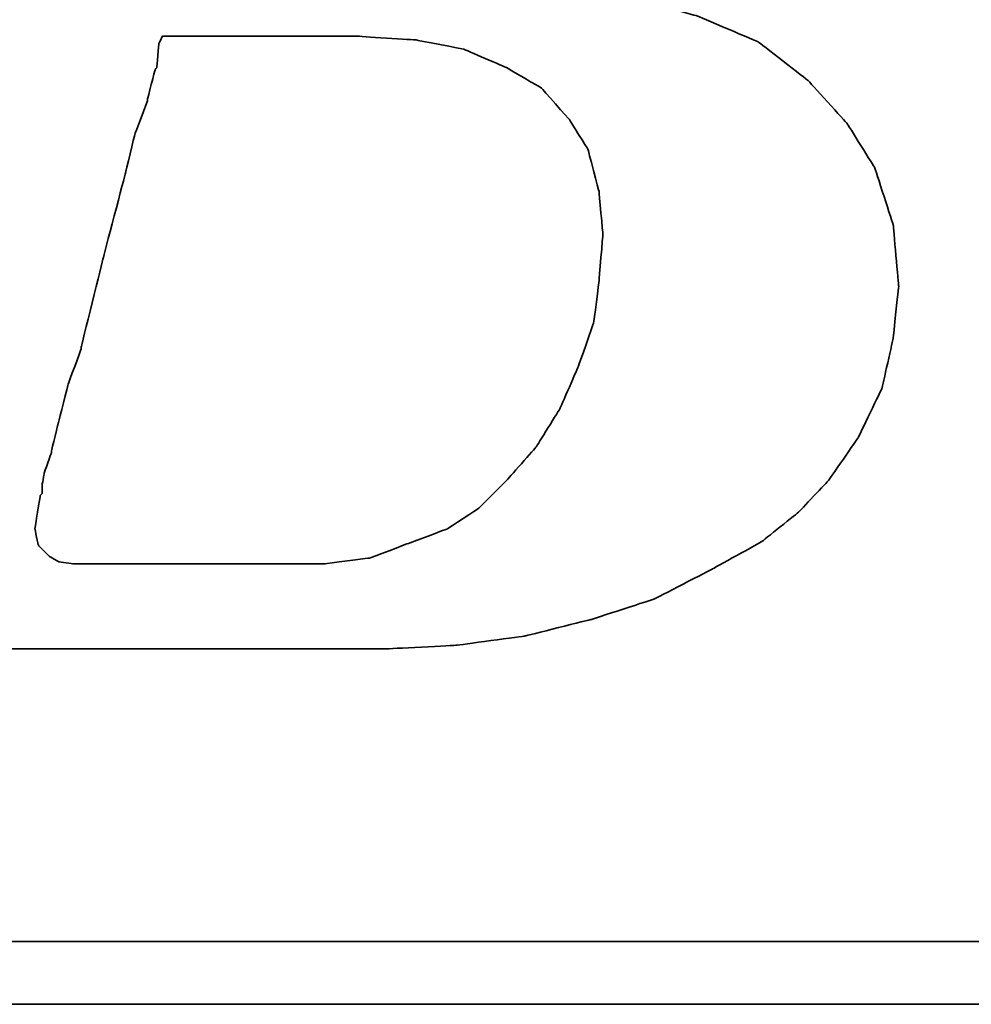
# Model space of a CAD drawing. Header units: millimetres. Extents: x -51 to 291, y -54 to 83.
# Tile 27 of 99: x 96.385 to 97.352, y 1.77 to 2.771. Entities that reach past the tile are written whole.
import ezdxf

# ---------------------------------------------------------------- set-up
doc = ezdxf.new("R2010")
doc.units = ezdxf.units.MM
doc.layers.add('DIM', color=4, linetype='Continuous')
doc.layers.add('layer 1', color=7, linetype='Continuous')

# ---------------------------------------------------------------- blocks, each defined once
blk = doc.blocks.new('TBI MOTION logo(完整正式版)')
at = {"layer": 'layer 1', "color": 22, "lineweight": 35}
for points, knots in [([(-64.65375, -6.86375), (-64.65375, -6.86375), (-64.84375, -7.29625), (-64.84375, -7.29625), (-64.84375, -7.29625), (-64.84375, -7.29625), (-64.86875, -7.34375), (-64.86875, -7.34375), (-64.86875, -7.34375), (-64.86875, -7.34375), (-64.86875, -7.36875), (-64.86875, -7.36875), (-64.86875, -7.36875), (-64.86875, -7.36875), (-65.15375, -7.65375), (-65.15375, -7.65375), (-65.15375, -7.65375), (-65.15375, -7.65375), (-65.17875, -7.65375), (-65.17875, -7.65375), (-65.17875, -7.65375), (-65.17875, -7.65375), (-65.20375, -7.67875), (-65.20375, -7.67875), (-65.20375, -7.67875), (-65.20375, -7.67875), (-65.58875, -7.87125), (-65.58875, -7.87125), (-65.58875, -7.87125), (-65.58875, -7.87125), (-65.63375, -7.87125), (-65.63375, -7.87125), (-65.63375, -7.87125), (-65.63375, -7.87125), (-65.65875, -7.89375), (-65.65875, -7.89375), (-65.65875, -7.89375), (-65.65875, -7.89375), (-66.09375, -7.94375), (-66.09375, -7.94375), (-66.09375, -7.94375), (-66.09375, -7.94375), (-66.11375, -7.94375), (-66.11375, -7.94375), (-66.11375, -7.94375), (-66.11375, -7.94375), (-66.16375, -7.94375), (-66.16375, -7.94375), (-66.16375, -7.94375), (-66.16375, -7.94375), (-66.30875, -7.94375), (-66.30875, -7.94375), (-66.30875, -7.94375), (-66.30875, -7.94375), (-66.69375, -7.94375), (-66.69375, -7.94375), (-66.69375, -7.94375), (-66.69375, -7.94375), (-67.07375, -7.94375), (-67.07375, -7.94375), (-67.07375, -7.94375), (-67.07375, -7.94375), (-67.12375, -7.94375), (-67.12375, -7.94375), (-67.12375, -7.94375), (-67.12375, -7.94375), (-67.12375, -7.96625), (-67.12375, -7.96625), (-67.12375, -7.96625), (-67.12375, -7.96625), (-67.14875, -7.99125), (-67.14875, -7.99125), (-67.14875, -7.99125), (-67.14875, -7.99125), (-67.24375, -8.34875), (-67.24375, -8.34875), (-67.24375, -8.34875), (-67.24375, -8.34875), (-67.31375, -8.68625), (-67.31375, -8.68625), (-67.31375, -8.68625), (-67.31375, -8.68625), (-67.26875, -8.68625), (-67.26875, -8.68625), (-67.26875, -8.68625), (-67.26875, -8.68625), (-67.07375, -8.68625), (-67.07375, -8.68625), (-67.07375, -8.68625), (-67.07375, -8.68625), (-66.54875, -8.68625), (-66.54875, -8.68625), (-66.54875, -8.68625), (-66.54875, -8.68625), (-65.82625, -8.68625), (-65.82625, -8.68625), (-65.82625, -8.68625), (-65.82625, -8.68625), (-65.01375, -8.68625), (-65.01375, -8.68625), (-65.01375, -8.68625), (-65.01375, -8.68625), (-64.05375, -8.68625), (-64.05375, -8.68625), (-64.05375, -8.68625), (-64.05375, -8.68625), (-62.08375, -8.68625), (-62.08375, -8.68625), (-62.08375, -8.68625), (-62.08375, -8.68625), (-60.06875, -8.68625), (-60.06875, -8.68625), (-60.06875, -8.68625), (-60.06875, -8.68625), (-59.10875, -8.68625), (-59.10875, -8.68625), (-59.10875, -8.68625), (-59.10875, -8.68625), (-58.29375, -8.68625), (-58.29375, -8.68625), (-58.29375, -8.68625), (-58.29375, -8.68625), (-57.57375, -8.68625), (-57.57375, -8.68625), (-57.57375, -8.68625), (-57.57375, -8.68625), (-57.04875, -8.68625), (-57.04875, -8.68625), (-57.04875, -8.68625), (-57.04875, -8.68625), (-56.85375, -8.68625), (-56.85375, -8.68625), (-56.85375, -8.68625), (-56.85375, -8.68625), (-56.70875, -8.68625), (-56.70875, -8.68625), (-56.70875, -8.68625), (-56.70875, -8.68625), (-56.61375, -8.68625), (-56.61375, -8.68625), (-56.61375, -8.68625), (-56.61375, -8.68625), (-56.56875, -8.68625), (-56.56875, -8.68625), (-56.56875, -8.68625), (-56.56875, -8.68625), (-55.65375, -8.63875), (-55.65375, -8.63875), (-55.65375, -8.63875), (-55.65375, -8.63875), (-54.76875, -8.51875), (-54.76875, -8.51875), (-54.76875, -8.51875), (-54.76875, -8.51875), (-53.90375, -8.30375), (-53.90375, -8.30375), (-53.90375, -8.30375), (-53.90375, -8.30375), (-53.08875, -8.03875), (-53.08875, -8.03875), (-53.08875, -8.03875), (-53.08875, -8.03875), (-52.34375, -7.65375), (-52.34375, -7.65375), (-52.34375, -7.65375), (-52.34375, -7.65375), (-51.69875, -7.29625), (-51.69875, -7.29625), (-51.69875, -7.29625), (-51.69875, -7.29625), (-51.21875, -6.91125), (-51.21875, -6.91125), (-51.21875, -6.91125), (-51.21875, -6.91125), (-50.83375, -6.50375), (-50.83375, -6.50375), (-50.83375, -6.50375), (-50.83375, -6.50375), (-50.44875, -5.94875), (-50.44875, -5.94875), (-50.44875, -5.94875), (-50.44875, -5.94875), (-50.13875, -5.30375), (-50.13875, -5.30375), (-50.13875, -5.30375), (-50.13875, -5.30375), (-49.99375, -4.65375), (-49.99375, -4.65375), (-49.99375, -4.65375), (-49.99375, -4.65375), (-49.92375, -3.98375), (-49.92375, -3.98375), (-49.92375, -3.98375), (-49.92375, -3.98375), (-49.99375, -3.19374), (-49.99375, -3.19374), (-49.99375, -3.19374), (-49.99375, -3.19374), (-50.23374, -2.44874), (-50.23374, -2.44874), (-50.23374, -2.44874), (-50.23374, -2.44874), (-50.59375, -1.87374), (-50.59375, -1.87374), (-50.59375, -1.87374), (-50.59375, -1.87374), (-51.09875, -1.31874), (-51.09875, -1.31874), (-51.09875, -1.31874), (-51.09875, -1.31874), (-51.74375, -0.81875), (-51.74375, -0.81875), (-51.74375, -0.81875), (-51.74375, -0.81875), (-52.53875, -0.48125), (-52.53875, -0.48125), (-52.53875, -0.48125), (-52.53875, -0.48125), (-53.47375, -0.21875), (-53.47375, -0.21875), (-53.47375, -0.21875), (-53.47375, -0.21875), (-54.52875, -0.04874), (-54.52875, -0.04874), (-54.52875, -0.04874), (-54.52875, -0.04874), (-55.65375, 0.12125), (-55.65375, 0.12125), (-55.65375, 0.12125), (-55.65375, 0.12125), (-54.50375, 0.28624), (-54.50375, 0.28624), (-54.50375, 0.28624), (-54.50375, 0.28624), (-53.83375, 0.38124), (-53.83375, 0.38124), (-53.83375, 0.38124), (-53.83375, 0.38124), (-53.18375, 0.50125), (-53.18375, 0.50125), (-53.18375, 0.50125), (-53.18375, 0.50125), (-52.55875, 0.66874), (-52.55875, 0.66874), (-52.55875, 0.66874), (-52.55875, 0.66874), (-52.03375, 0.86124), (-52.03375, 0.86124), (-52.03375, 0.86124), (-52.03375, 0.86124), (-51.50374, 1.03124), (-51.50374, 1.03124), (-51.50374, 1.03124), (-51.50374, 1.03124), (-51.09875, 1.27125), (-51.09875, 1.27125), (-51.09875, 1.27125), (-51.09875, 1.27125), (-50.71375, 1.48624), (-50.71375, 1.48624), (-50.71375, 1.48624), (-50.71375, 1.48624), (-50.37625, 1.77625), (-50.37625, 1.77625), (-50.37625, 1.77625), (-50.37625, 1.77625), (-49.82375, 2.37625), (-49.82375, 2.37625), (-49.82375, 2.37625), (-49.82375, 2.37625), (-49.41875, 2.99625), (-49.41875, 2.99625), (-49.41875, 2.99625), (-49.41875, 2.99625), (-49.22375, 3.76625), (-49.22375, 3.76625), (-49.22375, 3.76625), (-49.22375, 3.76625), (-49.15375, 4.50874), (-49.15375, 4.50874), (-49.15375, 4.50874), (-49.15375, 4.50874), (-49.20375, 5.25125), (-49.20375, 5.25125), (-49.20375, 5.25125), (-49.20375, 5.25125), (-49.41875, 5.92625), (-49.41875, 5.92625), (-49.41875, 5.92625), (-49.41875, 5.92625), (-49.77875, 6.47625), (-49.77875, 6.47625), (-49.77875, 6.47625), (-49.77875, 6.47625), (-50.33125, 7.02624), (-50.33125, 7.02624), (-50.33125, 7.02624), (-50.33125, 7.02624), (-51.00125, 7.43625), (-51.00125, 7.43625), (-51.00125, 7.43625), (-51.00125, 7.43625), (-51.79375, 7.72625), (-51.79375, 7.72625), (-51.79375, 7.72625), (-51.79375, 7.72625), (-52.72875, 7.89124), (-52.72875, 7.89124), (-52.72875, 7.89124), (-52.72875, 7.89124), (-53.83375, 7.98625), (-53.83375, 7.98625), (-53.83375, 7.98625), (-53.83375, 7.98625), (-53.92875, 7.98625), (-53.92875, 7.98625), (-53.92875, 7.98625), (-53.92875, 7.98625), (-54.26375, 7.98625), (-54.26375, 7.98625), (-54.26375, 7.98625), (-54.26375, 7.98625), (-54.74375, 7.98625), (-54.74375, 7.98625), (-54.74375, 7.98625), (-54.74375, 7.98625), (-55.36875, 7.98625), (-55.36875, 7.98625), (-55.36875, 7.98625), (-55.36875, 7.98625), (-56.13375, 7.98625), (-56.13375, 7.98625), (-56.13375, 7.98625), (-56.13375, 7.98625), (-56.94875, 7.98625), (-56.94875, 7.98625), (-56.94875, 7.98625), (-56.94875, 7.98625), (-58.77625, 7.98625), (-58.77625, 7.98625), (-58.77625, 7.98625), (-58.77625, 7.98625), (-60.59875, 7.98625), (-60.59875, 7.98625), (-60.59875, 7.98625), (-60.59875, 7.98625), (-61.41375, 7.98625), (-61.41375, 7.98625), (-61.41375, 7.98625), (-61.41375, 7.98625), (-62.17875, 7.98625), (-62.17875, 7.98625), (-62.17875, 7.98625), (-62.17875, 7.98625), (-62.80375, 7.98625), (-62.80375, 7.98625), (-62.80375, 7.98625), (-62.80375, 7.98625), (-63.30625, 7.98625), (-63.30625, 7.98625), (-63.30625, 7.98625), (-63.30625, 7.98625), (-63.57375, 7.98625), (-63.57375, 7.98625), (-63.57375, 7.98625), (-63.57375, 7.98625), (-63.57375, 7.96375), (-63.57375, 7.96375), (-63.57375, 7.96375), (-63.57375, 7.96375), (-63.59875, 7.94125), (-63.59875, 7.94125), (-63.59875, 7.94125), (-63.59875, 7.94125), (-63.69375, 7.55625), (-63.69375, 7.55625), (-63.69375, 7.55625), (-63.69375, 7.55625), (-63.76375, 7.24624), (-63.76375, 7.24624), (-63.76375, 7.24624), (-63.76375, 7.24624), (-63.23875, 7.24624), (-63.23875, 7.24624), (-63.23875, 7.24624), (-63.23875, 7.24624), (-62.75875, 7.24624), (-62.75875, 7.24624), (-62.75875, 7.24624), (-62.75875, 7.24624), (-62.61125, 7.24624), (-62.61125, 7.24624), (-62.61125, 7.24624), (-62.61125, 7.24624), (-62.56625, 7.24624), (-62.56625, 7.24624), (-62.56625, 7.24624), (-62.56625, 7.24624), (-62.22875, 7.24624), (-62.22875, 7.24624), (-62.22875, 7.24624), (-62.22875, 7.24624), (-62.20375, 7.24624), (-62.20375, 7.24624), (-62.20375, 7.24624), (-62.20375, 7.24624), (-62.17875, 7.21875), (-62.17875, 7.21875), (-62.17875, 7.21875), (-62.17875, 7.21875), (-61.96375, 7.17125), (-61.96375, 7.17125), (-61.96375, 7.17125), (-61.96375, 7.17125), (-61.72375, 7.12624), (-61.72375, 7.12624), (-61.72375, 7.12624), (-61.72375, 7.12624), (-61.70375, 7.12624), (-61.70375, 7.12624), (-61.70375, 7.12624), (-61.70375, 7.12624), (-61.55875, 7.07624), (-61.55875, 7.07624), (-61.55875, 7.07624), (-61.55875, 7.07624), (-61.50875, 7.07624), (-61.50875, 7.07624), (-61.50875, 7.07624), (-61.50875, 7.07624), (-61.48375, 7.02624), (-61.48375, 7.02624), (-61.48375, 7.02624), (-61.48375, 7.02624), (-61.31875, 6.83375), (-61.31875, 6.83375), (-61.31875, 6.83375), (-61.31875, 6.83375), (-61.29375, 6.81125), (-61.29375, 6.81125), (-61.29375, 6.81125), (-61.29375, 6.81125), (-61.29375, 6.78625), (-61.29375, 6.78625), (-61.29375, 6.78625), (-61.29375, 6.78625), (-61.19875, 6.50124), (-61.19875, 6.50124), (-61.19875, 6.50124), (-61.19875, 6.50124), (-61.17375, 6.45124), (-61.17375, 6.45124), (-61.17375, 6.45124), (-61.17375, 6.45124), (-61.19875, 6.40625), (-61.19875, 6.40625), (-61.19875, 6.40625), (-61.19875, 6.40625), (-61.26875, 5.99624), (-61.26875, 5.99624), (-61.26875, 5.99624), (-61.26875, 5.99624), (-61.26875, 5.85125), (-61.26875, 5.85125), (-61.26875, 5.85125), (-61.26875, 5.85125), (-61.26875, 5.82625), (-61.26875, 5.82625), (-61.26875, 5.82625), (-61.26875, 5.82625), (-61.29375, 5.80625), (-61.29375, 5.80625), (-61.29375, 5.80625), (-61.29375, 5.80625), (-61.34125, 5.66125), (-61.34125, 5.66125), (-61.34125, 5.66125), (-61.34125, 5.66125), (-61.41375, 5.44625), (-61.41375, 5.44625), (-61.41375, 5.44625), (-61.41375, 5.44625), (-61.48375, 5.15625), (-61.48375, 5.15625), (-61.48375, 5.15625), (-61.48375, 5.15625), (-61.58375, 4.82124), (-61.58375, 4.82124), (-61.58375, 4.82124), (-61.58375, 4.82124), (-61.79875, 4.00375), (-61.79875, 4.00375), (-61.79875, 4.00375), (-61.79875, 4.00375), (-62.05875, 2.99625), (-62.05875, 2.99625), (-62.05875, 2.99625), (-62.05875, 2.99625), (-62.34875, 1.91625), (-62.34875, 1.91625), (-62.34875, 1.91625), (-62.34875, 1.91625), (-62.97375, -0.41124), (-62.97375, -0.41124), (-62.97375, -0.41124), (-62.97375, -0.41124), (-63.59875, -2.75875), (-63.59875, -2.75875), (-63.59875, -2.75875), (-63.59875, -2.75875), (-63.88375, -3.86374), (-63.88375, -3.86374), (-63.88375, -3.86374), (-63.88375, -3.86374), (-64.14875, -4.82374), (-64.14875, -4.82374), (-64.14875, -4.82374), (-64.14875, -4.82374), (-64.36375, -5.64125), (-64.36375, -5.64125), (-64.36375, -5.64125), (-64.36375, -5.64125), (-64.43625, -5.97625), (-64.43625, -5.97625), (-64.43625, -5.97625), (-64.43625, -5.97625), (-64.50875, -6.28625), (-64.50875, -6.28625), (-64.50875, -6.28625), (-64.50875, -6.28625), (-64.50875, -6.30875), (-64.50875, -6.30875), (-64.50875, -6.30875), (-64.50875, -6.30875), (-64.57875, -6.50375), (-64.57875, -6.50375), (-64.57875, -6.50375), (-64.57875, -6.50375), (-64.62875, -6.69625), (-64.62875, -6.69625), (-64.62875, -6.69625), (-64.62875, -6.69625), (-64.62875, -6.76875), (-64.62875, -6.76875), (-64.62875, -6.76875), (-64.62875, -6.76875), (-64.62875, -6.81375), (-64.62875, -6.81375), (-64.62875, -6.81375), (-64.62875, -6.81375), (-64.62875, -6.83875), (-64.62875, -6.83875), (-64.62875, -6.83875), (-64.62875, -6.83875), (-64.65375, -6.86375), (-64.65375, -6.86375)], [0, 0, 0, 0, 0.00719424, 0.00719424, 0.00719424, 0.00719425, 0.01438849, 0.01438849, 0.01438849, 0.0143885, 0.02158273, 0.02158273, 0.02158273, 0.02158274, 0.02877698, 0.02877698, 0.02877698, 0.02877699, 0.03597122, 0.03597122, 0.03597122, 0.03597123, 0.04316547, 0.04316547, 0.04316547, 0.04316548, 0.05035971, 0.05035971, 0.05035971, 0.05035972, 0.05755396, 0.05755396, 0.05755396, 0.05755397, 0.0647482, 0.0647482, 0.0647482, 0.06474821, 0.07194245, 0.07194245, 0.07194245, 0.07194246, 0.07913669, 0.07913669, 0.07913669, 0.0791367, 0.08633094, 0.08633094, 0.08633094, 0.08633095, 0.09352518, 0.09352518, 0.09352518, 0.09352519, 0.10071942, 0.10071942, 0.10071942, 0.10071943, 0.10791367, 0.10791367, 0.10791367, 0.10791368, 0.11510791, 0.11510791, 0.11510791, 0.11510792, 0.12230216, 0.12230216, 0.12230216, 0.12230217, 0.1294964, 0.1294964, 0.1294964, 0.12949641, 0.13669065, 0.13669065, 0.13669065, 0.13669066, 0.14388489, 0.14388489, 0.14388489, 0.1438849, 0.15107914, 0.15107914, 0.15107914, 0.15107915, 0.15827338, 0.15827338, 0.15827338, 0.15827339, 0.16546763, 0.16546763, 0.16546763, 0.16546764, 0.17266187, 0.17266187, 0.17266187, 0.17266188, 0.17985612, 0.17985612, 0.17985612, 0.17985613, 0.18705036, 0.18705036, 0.18705036, 0.18705037, 0.1942446, 0.1942446, 0.1942446, 0.19424461, 0.20143885, 0.20143885, 0.20143885, 0.20143886, 0.20863309, 0.20863309, 0.20863309, 0.2086331, 0.21582734, 0.21582734, 0.21582734, 0.21582735, 0.22302158, 0.22302158, 0.22302158, 0.22302159, 0.23021583, 0.23021583, 0.23021583, 0.23021584, 0.23741007, 0.23741007, 0.23741007, 0.23741008, 0.24460432, 0.24460432, 0.24460432, 0.24460433, 0.25179856, 0.25179856, 0.25179856, 0.25179857, 0.25899281, 0.25899281, 0.25899281, 0.25899282, 0.26618705, 0.26618705, 0.26618705, 0.26618706, 0.27338129, 0.27338129, 0.27338129, 0.2733813, 0.28057554, 0.28057554, 0.28057554, 0.28057555, 0.28776978, 0.28776978, 0.28776978, 0.28776979, 0.29496403, 0.29496403, 0.29496403, 0.29496404, 0.30215827, 0.30215827, 0.30215827, 0.30215828, 0.30935252, 0.30935252, 0.30935252, 0.30935253, 0.31654676, 0.31654676, 0.31654676, 0.31654677, 0.32374101, 0.32374101, 0.32374101, 0.32374102, 0.33093525, 0.33093525, 0.33093525, 0.33093526, 0.3381295, 0.3381295, 0.3381295, 0.33812951, 0.34532374, 0.34532374, 0.34532374, 0.34532375, 0.35251799, 0.35251799, 0.35251799, 0.352518, 0.35971223, 0.35971223, 0.35971223, 0.35971224, 0.36690647, 0.36690647, 0.36690647, 0.36690648, 0.37410072, 0.37410072, 0.37410072, 0.37410073, 0.38129496, 0.38129496, 0.38129496, 0.38129497, 0.38848921, 0.38848921, 0.38848921, 0.38848922, 0.39568345, 0.39568345, 0.39568345, 0.39568346, 0.4028777, 0.4028777, 0.4028777, 0.40287771, 0.41007194, 0.41007194, 0.41007194, 0.41007195, 0.41726619, 0.41726619, 0.41726619, 0.4172662, 0.42446043, 0.42446043, 0.42446043, 0.42446044, 0.43165468, 0.43165468, 0.43165468, 0.43165469, 0.43884892, 0.43884892, 0.43884892, 0.43884893, 0.44604317, 0.44604317, 0.44604317, 0.44604318, 0.45323741, 0.45323741, 0.45323741, 0.45323742, 0.46043165, 0.46043165, 0.46043165, 0.46043166, 0.4676259, 0.4676259, 0.4676259, 0.46762591, 0.47482014, 0.47482014, 0.47482014, 0.47482015, 0.48201439, 0.48201439, 0.48201439, 0.4820144, 0.48920863, 0.48920863, 0.48920863, 0.48920864, 0.49640288, 0.49640288, 0.49640288, 0.49640289, 0.50359712, 0.50359712, 0.50359712, 0.50359713, 0.51079137, 0.51079137, 0.51079137, 0.51079138, 0.51798561, 0.51798561, 0.51798561, 0.51798562, 0.52517986, 0.52517986, 0.52517986, 0.52517987, 0.5323741, 0.5323741, 0.5323741, 0.53237411, 0.53956835, 0.53956835, 0.53956835, 0.53956836, 0.54676259, 0.54676259, 0.54676259, 0.5467626, 0.55395683, 0.55395683, 0.55395683, 0.55395684, 0.56115108, 0.56115108, 0.56115108, 0.56115109, 0.56834532, 0.56834532, 0.56834532, 0.56834533, 0.57553957, 0.57553957, 0.57553957, 0.57553958, 0.58273381, 0.58273381, 0.58273381, 0.58273382, 0.58992806, 0.58992806, 0.58992806, 0.58992807, 0.5971223, 0.5971223, 0.5971223, 0.59712231, 0.60431655, 0.60431655, 0.60431655, 0.60431656, 0.61151079, 0.61151079, 0.61151079, 0.6115108, 0.61870504, 0.61870504, 0.61870504, 0.61870505, 0.62589928, 0.62589928, 0.62589928, 0.62589929, 0.63309353, 0.63309353, 0.63309353, 0.63309354, 0.64028777, 0.64028777, 0.64028777, 0.64028778, 0.64748201, 0.64748201, 0.64748201, 0.64748202, 0.65467626, 0.65467626, 0.65467626, 0.65467627, 0.6618705, 0.6618705, 0.6618705, 0.66187051, 0.66906475, 0.66906475, 0.66906475, 0.66906476, 0.67625899, 0.67625899, 0.67625899, 0.676259, 0.68345324, 0.68345324, 0.68345324, 0.68345325, 0.69064748, 0.69064748, 0.69064748, 0.69064749, 0.69784173, 0.69784173, 0.69784173, 0.69784174, 0.70503597, 0.70503597, 0.70503597, 0.70503598, 0.71223022, 0.71223022, 0.71223022, 0.71223023, 0.71942446, 0.71942446, 0.71942446, 0.71942447, 0.72661871, 0.72661871, 0.72661871, 0.72661872, 0.73381295, 0.73381295, 0.73381295, 0.73381296, 0.74100719, 0.74100719, 0.74100719, 0.7410072, 0.74820144, 0.74820144, 0.74820144, 0.74820145, 0.75539568, 0.75539568, 0.75539568, 0.75539569, 0.76258993, 0.76258993, 0.76258993, 0.76258994, 0.76978417, 0.76978417, 0.76978417, 0.76978418, 0.77697842, 0.77697842, 0.77697842, 0.77697843, 0.78417266, 0.78417266, 0.78417266, 0.78417267, 0.79136691, 0.79136691, 0.79136691, 0.79136692, 0.79856115, 0.79856115, 0.79856115, 0.79856116, 0.8057554, 0.8057554, 0.8057554, 0.80575541, 0.81294964, 0.81294964, 0.81294964, 0.81294965, 0.82014388, 0.82014388, 0.82014388, 0.82014389, 0.82733813, 0.82733813, 0.82733813, 0.82733814, 0.83453237, 0.83453237, 0.83453237, 0.83453238, 0.84172662, 0.84172662, 0.84172662, 0.84172663, 0.84892086, 0.84892086, 0.84892086, 0.84892087, 0.85611511, 0.85611511, 0.85611511, 0.85611512, 0.86330935, 0.86330935, 0.86330935, 0.86330936, 0.8705036, 0.8705036, 0.8705036, 0.87050361, 0.87769784, 0.87769784, 0.87769784, 0.87769785, 0.88489209, 0.88489209, 0.88489209, 0.8848921, 0.89208633, 0.89208633, 0.89208633, 0.89208634, 0.89928058, 0.89928058, 0.89928058, 0.89928059, 0.90647482, 0.90647482, 0.90647482, 0.90647483, 0.91366906, 0.91366906, 0.91366906, 0.91366907, 0.92086331, 0.92086331, 0.92086331, 0.92086332, 0.92805755, 0.92805755, 0.92805755, 0.92805756, 0.9352518, 0.9352518, 0.9352518, 0.93525181, 0.94244604, 0.94244604, 0.94244604, 0.94244605, 0.94964029, 0.94964029, 0.94964029, 0.9496403, 0.95683453, 0.95683453, 0.95683453, 0.95683454, 0.96402878, 0.96402878, 0.96402878, 0.96402879, 0.97122302, 0.97122302, 0.97122302, 0.97122303, 0.97841727, 0.97841727, 0.97841727, 0.97841728, 0.98561151, 0.98561151, 0.98561151, 0.98561152, 0.99280576, 0.99280576, 0.99280576, 0.99280577, 1, 1, 1, 1]), ([(-61.03125, -6.57375), (-61.03125, -6.57375), (-61.03125, -6.67125), (-61.03125, -6.67125), (-61.03125, -6.67125), (-61.03125, -6.67125), (-61.05375, -6.69625), (-61.05375, -6.69625), (-61.05375, -6.69625), (-61.05375, -6.69625), (-61.12375, -7.12875), (-61.12375, -7.12875), (-61.12375, -7.12875), (-61.12375, -7.12875), (-61.07875, -7.34375), (-61.07875, -7.34375), (-61.07875, -7.34375), (-61.07875, -7.34375), (-60.93375, -7.48875), (-60.93375, -7.48875), (-60.93375, -7.48875), (-60.93375, -7.48875), (-60.81375, -7.55625), (-60.81375, -7.55625), (-60.81375, -7.55625), (-60.81375, -7.55625), (-60.62375, -7.58375), (-60.62375, -7.58375), (-60.62375, -7.58375), (-60.62375, -7.58375), (-60.30875, -7.58375), (-60.30875, -7.58375), (-60.30875, -7.58375), (-60.30875, -7.58375), (-59.97375, -7.58375), (-59.97375, -7.58375), (-59.97375, -7.58375), (-59.97375, -7.58375), (-59.87875, -7.58375), (-59.87875, -7.58375), (-59.87875, -7.58375), (-59.87875, -7.58375), (-59.63625, -7.58375), (-59.63625, -7.58375), (-59.63625, -7.58375), (-59.63625, -7.58375), (-58.96875, -7.58375), (-58.96875, -7.58375), (-58.96875, -7.58375), (-58.96875, -7.58375), (-58.29375, -7.58375), (-58.29375, -7.58375), (-58.29375, -7.58375), (-58.29375, -7.58375), (-58.05375, -7.58375), (-58.05375, -7.58375), (-58.05375, -7.58375), (-58.05375, -7.58375), (-57.98375, -7.58375), (-57.98375, -7.58375), (-57.98375, -7.58375), (-57.98375, -7.58375), (-57.35875, -7.58375), (-57.35875, -7.58375), (-57.35875, -7.58375), (-57.35875, -7.58375), (-56.78375, -7.50875), (-56.78375, -7.50875), (-56.78375, -7.50875), (-56.78375, -7.50875), (-56.27875, -7.31875), (-56.27875, -7.31875), (-56.27875, -7.31875), (-56.27875, -7.31875), (-55.77375, -7.12875), (-55.77375, -7.12875), (-55.77375, -7.12875), (-55.77375, -7.12875), (-55.36875, -6.86375), (-55.36875, -6.86375), (-55.36875, -6.86375), (-55.36875, -6.86375), (-55.00875, -6.50375), (-55.00875, -6.50375), (-55.00875, -6.50375), (-55.00875, -6.50375), (-54.62375, -6.06875), (-54.62375, -6.06875), (-54.62375, -6.06875), (-54.62375, -6.06875), (-54.31375, -5.56875), (-54.31375, -5.56875), (-54.31375, -5.56875), (-54.31375, -5.56875), (-54.07375, -5.01625), (-54.07375, -5.01625), (-54.07375, -5.01625), (-54.07375, -5.01625), (-53.87875, -4.46374), (-53.87875, -4.46374), (-53.87875, -4.46374), (-53.87875, -4.46374), (-53.80875, -3.91375), (-53.80875, -3.91375), (-53.80875, -3.91375), (-53.80875, -3.91375), (-53.75875, -3.31375), (-53.75875, -3.31375), (-53.75875, -3.31375), (-53.75875, -3.31375), (-53.80875, -2.75875), (-53.80875, -2.75875), (-53.80875, -2.75875), (-53.80875, -2.75875), (-53.95375, -2.20875), (-53.95375, -2.20875), (-53.95375, -2.20875), (-53.95375, -2.20875), (-54.19375, -1.82625), (-54.19375, -1.82625), (-54.19375, -1.82625), (-54.19375, -1.82625), (-54.55375, -1.41875), (-54.55375, -1.41875), (-54.55375, -1.41875), (-54.55375, -1.41875), (-55.00875, -1.15125), (-55.00875, -1.15125), (-55.00875, -1.15125), (-55.00875, -1.15125), (-55.56125, -0.91375), (-55.56125, -0.91375), (-55.56125, -0.91375), (-55.56125, -0.91375), (-56.18125, -0.79375), (-56.18125, -0.79375), (-56.18125, -0.79375), (-56.18125, -0.79375), (-56.94875, -0.74374), (-56.94875, -0.74374), (-56.94875, -0.74374), (-56.94875, -0.74374), (-56.99875, -0.74374), (-56.99875, -0.74374), (-56.99875, -0.74374), (-56.99875, -0.74374), (-57.09375, -0.74374), (-57.09375, -0.74374), (-57.09375, -0.74374), (-57.09375, -0.74374), (-57.38375, -0.74374), (-57.38375, -0.74374), (-57.38375, -0.74374), (-57.38375, -0.74374), (-57.76875, -0.74374), (-57.76875, -0.74374), (-57.76875, -0.74374), (-57.76875, -0.74374), (-58.24625, -0.74374), (-58.24625, -0.74374), (-58.24625, -0.74374), (-58.24625, -0.74374), (-58.72875, -0.74374), (-58.72875, -0.74374), (-58.72875, -0.74374), (-58.72875, -0.74374), (-59.20875, -0.74374), (-59.20875, -0.74374), (-59.20875, -0.74374), (-59.20875, -0.74374), (-59.46875, -0.74374), (-59.46875, -0.74374), (-59.46875, -0.74374), (-59.46875, -0.74374), (-59.51625, -0.83875), (-59.51625, -0.83875), (-59.51625, -0.83875), (-59.51625, -0.83875), (-59.54375, -1.15125), (-59.54375, -1.15125), (-59.54375, -1.15125), (-59.54375, -1.15125), (-59.56375, -1.17874), (-59.56375, -1.17874), (-59.56375, -1.17874), (-59.56375, -1.17874), (-59.66375, -1.55875), (-59.66375, -1.55875), (-59.66375, -1.55875), (-59.66375, -1.55875), (-59.66375, -1.58375), (-59.66375, -1.58375), (-59.66375, -1.58375), (-59.66375, -1.58375), (-59.82875, -2.01874), (-59.82875, -2.01874), (-59.82875, -2.01874), (-59.82875, -2.01874), (-59.94875, -2.52125), (-59.94875, -2.52125), (-59.94875, -2.52125), (-59.94875, -2.52125), (-60.23875, -3.62375), (-60.23875, -3.62375), (-60.23875, -3.62375), (-60.23875, -3.62375), (-60.52375, -4.77624), (-60.52375, -4.77624), (-60.52375, -4.77624), (-60.52375, -4.77624), (-60.52375, -4.79874), (-60.52375, -4.79874), (-60.52375, -4.79874), (-60.52375, -4.79874), (-60.69125, -5.25375), (-60.69125, -5.25375), (-60.69125, -5.25375), (-60.69125, -5.25375), (-60.81375, -5.73625), (-60.81375, -5.73625), (-60.81375, -5.73625), (-60.81375, -5.73625), (-60.90875, -6.11875), (-60.90875, -6.11875), (-60.90875, -6.11875), (-60.90875, -6.11875), (-60.90875, -6.14375), (-60.90875, -6.14375), (-60.90875, -6.14375), (-60.90875, -6.14375), (-61.00375, -6.40875), (-61.00375, -6.40875), (-61.00375, -6.40875), (-61.00375, -6.40875), (-61.03125, -6.57375), (-61.03125, -6.57375)], [0, 0, 0, 0, 0.01694915, 0.01694915, 0.01694915, 0.01694916, 0.03389831, 0.03389831, 0.03389831, 0.03389832, 0.05084746, 0.05084746, 0.05084746, 0.05084747, 0.06779661, 0.06779661, 0.06779661, 0.06779662, 0.08474576, 0.08474576, 0.08474576, 0.08474577, 0.10169492, 0.10169492, 0.10169492, 0.10169493, 0.11864407, 0.11864407, 0.11864407, 0.11864408, 0.13559322, 0.13559322, 0.13559322, 0.13559323, 0.15254237, 0.15254237, 0.15254237, 0.15254238, 0.16949153, 0.16949153, 0.16949153, 0.16949154, 0.18644068, 0.18644068, 0.18644068, 0.18644069, 0.20338983, 0.20338983, 0.20338983, 0.20338984, 0.22033898, 0.22033898, 0.22033898, 0.22033899, 0.23728814, 0.23728814, 0.23728814, 0.23728815, 0.25423729, 0.25423729, 0.25423729, 0.2542373, 0.27118644, 0.27118644, 0.27118644, 0.27118645, 0.28813559, 0.28813559, 0.28813559, 0.2881356, 0.30508475, 0.30508475, 0.30508475, 0.30508476, 0.3220339, 0.3220339, 0.3220339, 0.32203391, 0.33898305, 0.33898305, 0.33898305, 0.33898306, 0.3559322, 0.3559322, 0.3559322, 0.35593221, 0.37288136, 0.37288136, 0.37288136, 0.37288137, 0.38983051, 0.38983051, 0.38983051, 0.38983052, 0.40677966, 0.40677966, 0.40677966, 0.40677967, 0.42372881, 0.42372881, 0.42372881, 0.42372882, 0.44067797, 0.44067797, 0.44067797, 0.44067798, 0.45762712, 0.45762712, 0.45762712, 0.45762713, 0.47457627, 0.47457627, 0.47457627, 0.47457628, 0.49152542, 0.49152542, 0.49152542, 0.49152543, 0.50847458, 0.50847458, 0.50847458, 0.50847459, 0.52542373, 0.52542373, 0.52542373, 0.52542374, 0.54237288, 0.54237288, 0.54237288, 0.54237289, 0.55932203, 0.55932203, 0.55932203, 0.55932204, 0.57627119, 0.57627119, 0.57627119, 0.5762712, 0.59322034, 0.59322034, 0.59322034, 0.59322035, 0.61016949, 0.61016949, 0.61016949, 0.6101695, 0.62711864, 0.62711864, 0.62711864, 0.62711865, 0.6440678, 0.6440678, 0.6440678, 0.64406781, 0.66101695, 0.66101695, 0.66101695, 0.66101696, 0.6779661, 0.6779661, 0.6779661, 0.67796611, 0.69491525, 0.69491525, 0.69491525, 0.69491526, 0.71186441, 0.71186441, 0.71186441, 0.71186442, 0.72881356, 0.72881356, 0.72881356, 0.72881357, 0.74576271, 0.74576271, 0.74576271, 0.74576272, 0.76271186, 0.76271186, 0.76271186, 0.76271187, 0.77966102, 0.77966102, 0.77966102, 0.77966103, 0.79661017, 0.79661017, 0.79661017, 0.79661018, 0.81355932, 0.81355932, 0.81355932, 0.81355933, 0.83050847, 0.83050847, 0.83050847, 0.83050848, 0.84745763, 0.84745763, 0.84745763, 0.84745764, 0.86440678, 0.86440678, 0.86440678, 0.86440679, 0.88135593, 0.88135593, 0.88135593, 0.88135594, 0.89830508, 0.89830508, 0.89830508, 0.89830509, 0.91525424, 0.91525424, 0.91525424, 0.91525425, 0.93220339, 0.93220339, 0.93220339, 0.9322034, 0.94915254, 0.94915254, 0.94915254, 0.94915255, 0.96610169, 0.96610169, 0.96610169, 0.9661017, 0.98305085, 0.98305085, 0.98305085, 0.98305086, 1, 1, 1, 1]), ([(75.90875, -9.47875), (75.90875, -9.47875), (75.90875, -12.28625), (75.90875, -12.28625), (75.90875, -12.28625), (75.90875, -12.28625), (75.90875, -12.47875), (75.90875, -12.47875), (75.90875, -12.47875), (75.90875, -12.47875), (75.71625, -12.47875), (75.71625, -12.47875), (75.71625, -12.47875), (75.71625, -12.47875), (-88.32875, -12.47875), (-88.32875, -12.47875), (-88.32875, -12.47875), (-88.32875, -12.47875), (-88.32875, -13.29375), (-88.32875, -13.29375), (-88.32875, -13.29375), (-88.32875, -13.29375), (82.89125, -13.29375), (82.89125, -13.29375), (82.89125, -13.29375), (82.89125, -13.29375), (75.90875, -9.47875), (75.90875, -9.47875)], [0, 0, 0, 0, 0.14285714, 0.14285714, 0.14285714, 0.14285715, 0.28571429, 0.28571429, 0.28571429, 0.2857143, 0.42857143, 0.42857143, 0.42857143, 0.42857144, 0.57142857, 0.57142857, 0.57142857, 0.57142858, 0.71428571, 0.71428571, 0.71428571, 0.71428572, 0.85714286, 0.85714286, 0.85714286, 0.85714287, 1, 1, 1, 1])]:
    blk.add_open_spline(points, degree=3, knots=knots, dxfattribs=at)

msp = doc.modelspace()

# ---------------------------------------------------------------- block references
at = {"layer": 'DIM', "color": 7, "xscale": 0.0784079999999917, "yscale": 0.0784079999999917, "zscale": 0.0784079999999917}
msp.add_blockref('TBI MOTION logo(完整正式版)', (101.1927, 2.8126), dxfattribs=at)

doc.saveas('drawing.dxf')
